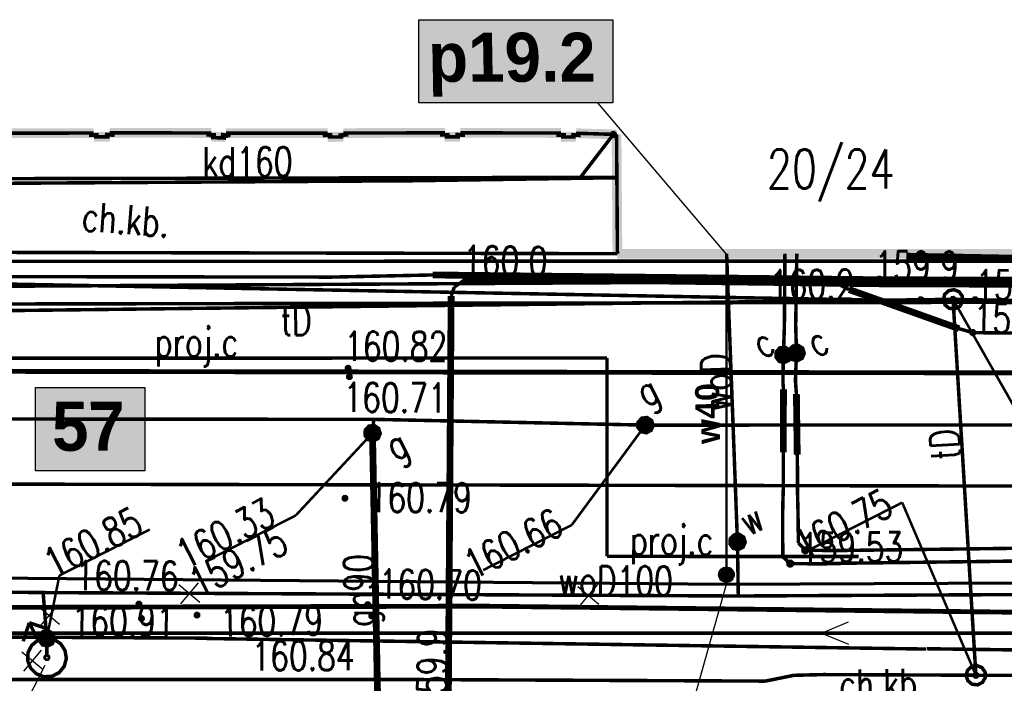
# Model space of a CAD drawing. Extents: x 0 to 7432618, y -40 to 5712028.
# Tile 126 of 165: x 7431463 to 7431488, y 5711656 to 5711673. Entities that reach past the tile are written whole.
import ezdxf
from ezdxf.enums import TextEntityAlignment as Align

# ---------------------------------------------------------------- set-up
doc = ezdxf.new("R2010")
doc.units = 0
doc.header["$MEASUREMENT"] = 0
for name, pattern in [('0', [1.5, 1, -0.5]), ('2218', [1, 0.5, -0.5]), ('3901', [0]), ('5102', [0])]:
    doc.linetypes.add(name, pattern=pattern)
for name, color, linetype in [('Dzialki', 7, 'Continuous'), ('EADTD_T_0', 7, 'Continuous'), ('EGBB_L_0', 7, 'Continuous'), ('OTK_E_T_1', 7, 'Continuous'), ('OTK_L_0', 7, 'Continuous'), ('OTK_L_1', 7, 'Continuous'), ('OTK_L_2', 7, 'Continuous'), ('OTO_L_0', 7, 'Continuous'), ('OTR_T_0', 7, 'Continuous'), ('P_SUCP_E_T_0', 7, 'Continuous'), ('P_SUCP_L_0', 7, 'Continuous'), ('rysunek', 7, 'Continuous'), ('SUC_E_T_0', 7, 'Continuous'), ('SUC_T_0', 7, 'Continuous'), ('SUCP_L_0', 7, 'Continuous'), ('SUCR_T_0', 7, 'Continuous'), ('SUEP_L_0', 7, 'Continuous'), ('SUER_T_0', 7, 'Continuous'), ('SUG_E_T_4', 7, 'Continuous'), ('SUG_T_2', 7, 'Continuous'), ('SUGP_E_T_0', 7, 'Continuous'), ('SUGP_L_0', 7, 'Continuous'), ('SUGR_T_0', 7, 'Continuous'), ('SUKP_E_T_0', 7, 'Continuous'), ('SUKP_L_0', 7, 'Continuous'), ('SUKR_T_0', 7, 'Continuous'), ('SUL_L_1', 7, 'Continuous'), ('SUP_T_0', 7, 'Continuous'), ('SUTP_E_T_0', 7, 'Continuous'), ('SUTP_L_0', 7, 'Continuous'), ('SUTR_T_0', 7, 'Continuous'), ('SUW_E_T_2', 7, 'Continuous'), ('SUW_T_2', 7, 'Continuous'), ('SUW_T_5', 7, 'Continuous'), ('SUWP_E_T_0', 7, 'Continuous'), ('SUWP_L_0', 7, 'Continuous'), ('SUWR_T_0', 7, 'Continuous'), ('Uzytki', 7, 'Continuous')]:
    doc.layers.add(name, color=color, linetype=linetype)
doc.layers.add('rura PRE', color=7, linetype='Continuous', lineweight=30, true_color=0x000000)
doc.layers.add('woda przyłącze', color=140, linetype='Continuous', lineweight=50)
doc.layers.add('woda sieć', color=150, linetype='Continuous', lineweight=70)
doc.styles.add('25', font='GOTHIC.TTF', dxfattribs={"oblique": 8, "height": 0.35})
doc.styles.add('STYL_ARIAL', font='simplex', dxfattribs={"width": 0.75, "oblique": 0.1})

# ---------------------------------------------------------------- blocks, each defined once
blk = doc.blocks.new('SUCW')
at = {"color": 0}
for radius in [0.2, 0.18, 0.16, 0.14, 0.12, 0.1, 0.08, 0.06, 0.04, 0.02]:
    blk.add_circle((0, 0), radius, dxfattribs=at)

msp = doc.modelspace()

# ---------------------------------------------------------------- hatches: boundary and pattern name
at = {"layer": 'woda sieć', "linetype": 'ByBlock'}
msp.add_hatch(color=256, dxfattribs=at).paths.add_polyline_path([(7431478.385, 5711673.239), (7431473.4, 5711673.239), (7431473.4, 5711671.1), (7431478.385, 5711671.1)])
at = {"layer": 'woda sieć', "linetype": 'ByBlock', "true_color": 0x000000}
msp.add_hatch(color=18, dxfattribs=at).paths.add_polyline_path([(7431466.355, 5711663.789), (7431463.55, 5711663.789), (7431463.55, 5711661.65), (7431466.355, 5711661.65)])

# ---------------------------------------------------------------- linework, layer by layer
at = {"layer": 'Dzialki', "color": 18, "true_color": 0x000000, "const_width": 0.09}
msp.add_lwpolyline([(7431437.615, 5711667.023), (7431505.754, 5711667.04)], dxfattribs=at)
at = {"layer": 'EGBB_L_0', "color": 18, "true_color": 0x000000, "const_width": 0.25}
for points in [[(7431462.442, 5711670.324), (7431465.045, 5711670.326)], [(7431465.045, 5711670.326), (7431465.05, 5711670.228)], [(7431465.05, 5711670.228), (7431465.453, 5711670.231)], [(7431465.453, 5711670.231), (7431465.457, 5711670.334)], [(7431465.457, 5711670.334), (7431468.064, 5711670.327)], [(7431468.064, 5711670.327), (7431468.065, 5711670.237)], [(7431468.065, 5711670.237), (7431468.431, 5711670.222)], [(7431468.431, 5711670.222), (7431468.439, 5711670.325)], [(7431468.439, 5711670.325), (7431471.051, 5711670.323)], [(7431471.051, 5711670.323), (7431471.057, 5711670.224)], [(7431471.057, 5711670.224), (7431471.459, 5711670.227)], [(7431471.454, 5711670.326), (7431474.066, 5711670.332)], [(7431471.459, 5711670.227), (7431471.454, 5711670.326)], [(7431474.066, 5711670.332), (7431474.062, 5711670.229)], [(7431474.062, 5711670.229), (7431474.456, 5711670.228)], [(7431474.456, 5711670.228), (7431474.459, 5711670.331)], [(7431474.459, 5711670.331), (7431477.053, 5711670.328)], [(7431477.053, 5711670.328), (7431477.049, 5711670.225)], [(7431477.049, 5711670.225), (7431477.43, 5711670.228)], [(7431477.43, 5711670.228), (7431477.438, 5711670.322)], [(7431477.438, 5711670.322), (7431478.476, 5711670.29)], [(7431478.476, 5711670.29), (7431478.499, 5711667.226)], [(7431478.499, 5711667.226), (7431488.973, 5711667.221)]]:
    msp.add_lwpolyline(points, dxfattribs=at)
at = {"layer": 'OTK_L_0', "color": 18, "linetype": '0', "true_color": 0x000000, "const_width": 0.09}
for points in [[(7431480.177, 5711664.175), (7431462.654, 5711664.203)], [(7431518.393, 5711664.13), (7431480.177, 5711664.175)], [(7431454.297, 5711658.116), (7431474.976, 5711658.17)], [(7431474.976, 5711658.17), (7431489.177, 5711658.009)]]:
    msp.add_lwpolyline(points, dxfattribs=at)
at = {"layer": 'OTK_L_1', "color": 18, "true_color": 0x000000, "const_width": 0.125}
for points in [[(7431480.177, 5711664.175), (7431462.654, 5711664.203)], [(7431518.393, 5711664.13), (7431480.177, 5711664.175)], [(7431454.297, 5711658.116), (7431474.976, 5711658.17)], [(7431474.976, 5711658.17), (7431489.177, 5711658.009)]]:
    msp.add_lwpolyline(points, dxfattribs=at)
at = {"layer": 'OTK_L_2', "color": 18, "linetype": '0', "true_color": 0x000000, "const_width": 0.09}
for points in [[(7431465.045, 5711670.326), (7431462.442, 5711670.324)], [(7431465.05, 5711670.228), (7431465.045, 5711670.326)], [(7431465.453, 5711670.231), (7431465.05, 5711670.228)], [(7431465.457, 5711670.334), (7431465.453, 5711670.231)], [(7431468.064, 5711670.327), (7431465.457, 5711670.334)], [(7431468.06, 5711670.212), (7431468.064, 5711670.327)], [(7431468.441, 5711670.196), (7431468.06, 5711670.212)], [(7431471.051, 5711670.323), (7431468.439, 5711670.325)], [(7431468.439, 5711670.325), (7431468.441, 5711670.196)], [(7431471.057, 5711670.224), (7431471.051, 5711670.323)], [(7431471.459, 5711670.227), (7431471.057, 5711670.224)], [(7431474.066, 5711670.332), (7431471.454, 5711670.326)], [(7431471.454, 5711670.326), (7431471.459, 5711670.227)], [(7431474.062, 5711670.229), (7431474.066, 5711670.332)], [(7431474.456, 5711670.228), (7431474.062, 5711670.229)], [(7431474.459, 5711670.331), (7431474.456, 5711670.228)], [(7431477.053, 5711670.328), (7431474.459, 5711670.331)], [(7431477.049, 5711670.225), (7431477.053, 5711670.328)], [(7431477.43, 5711670.228), (7431477.049, 5711670.225)], [(7431477.438, 5711670.322), (7431477.43, 5711670.228)], [(7431478.476, 5711670.29), (7431477.438, 5711670.322)], [(7431478.499, 5711667.226), (7431478.476, 5711670.29)], [(7431437.68, 5711667.314), (7431478.499, 5711667.226)], [(7431518.955, 5711665.405), (7431437.536, 5711666.915)], [(7431462.654, 5711664.203), (7431518.393, 5711664.13)], [(7431474.976, 5711658.17), (7431454.297, 5711658.116)], [(7431489.177, 5711658.009), (7431474.976, 5711658.17)]]:
    msp.add_lwpolyline(points, dxfattribs=at)
at = {"layer": 'OTO_L_0', "color": 18, "linetype": '3901', "true_color": 0x000000, "const_width": 0.175}
msp.add_lwpolyline([(7431485.921, 5711667.163), (7431489.312, 5711667.099)], dxfattribs=at)
at = {"layer": 'OTR_T_0', "color": 18, "true_color": 0x000000, "const_width": 0.09}
for points in [[(7431471.56, 5711664.325), (7431471.594, 5711664.327), (7431471.62, 5711664.305), (7431471.623, 5711664.271), (7431471.601, 5711664.245), (7431471.566, 5711664.242), (7431471.54, 5711664.264), (7431471.538, 5711664.299), (7431471.56, 5711664.325)], [(7431471.593, 5711664.106), (7431471.627, 5711664.109), (7431471.653, 5711664.086), (7431471.656, 5711664.052), (7431471.634, 5711664.026), (7431471.599, 5711664.023), (7431471.573, 5711664.045), (7431471.57, 5711664.08), (7431471.593, 5711664.106)], [(7431471.478, 5711660.983), (7431471.512, 5711660.986), (7431471.538, 5711660.964), (7431471.541, 5711660.929), (7431471.519, 5711660.903), (7431471.484, 5711660.9), (7431471.458, 5711660.923), (7431471.456, 5711660.957), (7431471.478, 5711660.983)], [(7431466.185, 5711658.264), (7431466.22, 5711658.267), (7431466.246, 5711658.245), (7431466.249, 5711658.21), (7431466.226, 5711658.184), (7431466.192, 5711658.181), (7431466.166, 5711658.204), (7431466.163, 5711658.238), (7431466.185, 5711658.264)], [(7431472.062, 5711658.251), (7431472.096, 5711658.253), (7431472.123, 5711658.231), (7431472.125, 5711658.197), (7431472.103, 5711658.171), (7431472.069, 5711658.168), (7431472.042, 5711658.19), (7431472.04, 5711658.225), (7431472.062, 5711658.251)], [(7431466.251, 5711657.894), (7431466.285, 5711657.896), (7431466.311, 5711657.874), (7431466.314, 5711657.84), (7431466.292, 5711657.813), (7431466.257, 5711657.811), (7431466.231, 5711657.833), (7431466.229, 5711657.867), (7431466.251, 5711657.894)], [(7431467.677, 5711657.98), (7431467.711, 5711657.983), (7431467.737, 5711657.961), (7431467.74, 5711657.926), (7431467.718, 5711657.9), (7431467.683, 5711657.898), (7431467.657, 5711657.92), (7431467.655, 5711657.954), (7431467.677, 5711657.98)], [(7431472.167, 5711657.956), (7431472.202, 5711657.959), (7431472.228, 5711657.937), (7431472.23, 5711657.902), (7431472.208, 5711657.876), (7431472.174, 5711657.874), (7431472.148, 5711657.896), (7431472.145, 5711657.93), (7431472.167, 5711657.956)]]:
    msp.add_lwpolyline(points, dxfattribs=at)
at = {"layer": 'P_SUCP_L_0', "color": 6, "linetype": '0', "true_color": 0xed00ed, "const_width": 0.09}
for points in [[(7431411.764, 5711664.529), (7431478.232, 5711664.546)], [(7431478.232, 5711664.546), (7431478.232, 5711659.449)], [(7431478.232, 5711659.449), (7431484.697, 5711659.446)]]:
    msp.add_lwpolyline(points, dxfattribs=at)
at = {"layer": 'rura PRE', "color": 1, "linetype": 'ByBlock'}
for points in [[(7431467.229, 5711658.728), (7431467.771, 5711658.273)], [(7431467.727, 5711658.771), (7431467.273, 5711658.23)], [(7431477.479, 5711658.678), (7431478.02, 5711658.223)], [(7431477.977, 5711658.721), (7431477.522, 5711658.179)], [(7431463.625, 5711658.163), (7431464.167, 5711657.708)], [(7431464.123, 5711658.206), (7431463.669, 5711657.665)], [(7431463.2, 5711656.998), (7431463.742, 5711656.543)], [(7431463.698, 5711657.042), (7431463.243, 5711656.5)]]:
    msp.add_lwpolyline(points, dxfattribs=at)
at = {"layer": 'rysunek', "linetype": 'ByBlock', "transparency": 33554676}
for points in [[(7431473.4, 5711673.239), (7431478.385, 5711673.239), (7431478.385, 5711671.1), (7431473.4, 5711671.1)], [(7431473.4, 5711673.239), (7431478.385, 5711673.239), (7431478.385, 5711671.1), (7431473.4, 5711671.1)], [(7431463.55, 5711663.789), (7431466.355, 5711663.789), (7431466.355, 5711661.65), (7431463.55, 5711661.65)], [(7431463.55, 5711663.789), (7431466.355, 5711663.789), (7431466.355, 5711661.65), (7431463.55, 5711661.65)]]:
    msp.add_lwpolyline(points, close=True, dxfattribs=at)
at = {"layer": 'rysunek', "linetype": 'ByBlock'}
for points in [[(7431481.291, 5711667.225), (7431477.997, 5711671.1)], [(7431479.701, 5711653.039), (7431481.299, 5711658.733)], [(7431460.97, 5711651.1), (7431463.799, 5711656.654)]]:
    msp.add_lwpolyline(points, dxfattribs=at)
at = {"layer": 'SUC_T_0', "color": 6, "true_color": 0xed00ed, "const_width": 0.09}
for points in [[(7431482.672, 5711664.807), (7431482.808, 5711664.824), (7431482.923, 5711664.749), (7431482.963, 5711664.618), (7431482.909, 5711664.493), (7431482.787, 5711664.43), (7431482.654, 5711664.461), (7431482.572, 5711664.57), (7431482.579, 5711664.707), (7431482.672, 5711664.807)], [(7431482.683, 5711664.785), (7431482.802, 5711664.799), (7431482.903, 5711664.734), (7431482.938, 5711664.62), (7431482.891, 5711664.51), (7431482.784, 5711664.455), (7431482.667, 5711664.482), (7431482.595, 5711664.578), (7431482.602, 5711664.697), (7431482.683, 5711664.785)], [(7431482.695, 5711664.763), (7431482.809, 5711664.772), (7431482.896, 5711664.697), (7431482.906, 5711664.583), (7431482.831, 5711664.495), (7431482.716, 5711664.486), (7431482.629, 5711664.561), (7431482.62, 5711664.675), (7431482.695, 5711664.763)], [(7431482.706, 5711664.74), (7431482.801, 5711664.748), (7431482.874, 5711664.686), (7431482.882, 5711664.59), (7431482.82, 5711664.518), (7431482.724, 5711664.51), (7431482.651, 5711664.572), (7431482.644, 5711664.668), (7431482.706, 5711664.74)], [(7431482.717, 5711664.718), (7431482.794, 5711664.724), (7431482.852, 5711664.674), (7431482.858, 5711664.598), (7431482.808, 5711664.54), (7431482.732, 5711664.534), (7431482.674, 5711664.584), (7431482.668, 5711664.66), (7431482.717, 5711664.718)], [(7431482.729, 5711664.696), (7431482.786, 5711664.7), (7431482.83, 5711664.663), (7431482.834, 5711664.606), (7431482.797, 5711664.562), (7431482.74, 5711664.558), (7431482.696, 5711664.595), (7431482.692, 5711664.652), (7431482.729, 5711664.696)], [(7431482.74, 5711664.673), (7431482.778, 5711664.677), (7431482.807, 5711664.652), (7431482.81, 5711664.613), (7431482.786, 5711664.584), (7431482.747, 5711664.581), (7431482.718, 5711664.606), (7431482.715, 5711664.644), (7431482.74, 5711664.673)], [(7431482.751, 5711664.651), (7431482.771, 5711664.653), (7431482.785, 5711664.64), (7431482.787, 5711664.621), (7431482.774, 5711664.607), (7431482.755, 5711664.605), (7431482.741, 5711664.618), (7431482.739, 5711664.637), (7431482.751, 5711664.651)], [(7431482.76, 5711664.635), (7431482.765, 5711664.636), (7431482.769, 5711664.632), (7431482.77, 5711664.627), (7431482.766, 5711664.623), (7431482.761, 5711664.622), (7431482.756, 5711664.626), (7431482.756, 5711664.631), (7431482.76, 5711664.635)], [(7431483.007, 5711664.854), (7431483.143, 5711664.871), (7431483.258, 5711664.797), (7431483.298, 5711664.666), (7431483.244, 5711664.54), (7431483.122, 5711664.478), (7431482.989, 5711664.508), (7431482.907, 5711664.618), (7431482.914, 5711664.754), (7431483.007, 5711664.854)], [(7431483.018, 5711664.832), (7431483.137, 5711664.847), (7431483.238, 5711664.782), (7431483.273, 5711664.667), (7431483.226, 5711664.557), (7431483.119, 5711664.503), (7431483.003, 5711664.529), (7431482.931, 5711664.625), (7431482.937, 5711664.745), (7431483.018, 5711664.832)], [(7431483.03, 5711664.81), (7431483.144, 5711664.819), (7431483.232, 5711664.744), (7431483.241, 5711664.63), (7431483.166, 5711664.543), (7431483.052, 5711664.533), (7431482.964, 5711664.608), (7431482.955, 5711664.723), (7431483.03, 5711664.81)], [(7431483.041, 5711664.788), (7431483.137, 5711664.795), (7431483.209, 5711664.733), (7431483.217, 5711664.638), (7431483.155, 5711664.565), (7431483.059, 5711664.557), (7431482.986, 5711664.619), (7431482.979, 5711664.715), (7431483.041, 5711664.788)], [(7431483.052, 5711664.765), (7431483.129, 5711664.771), (7431483.187, 5711664.722), (7431483.193, 5711664.645), (7431483.143, 5711664.587), (7431483.067, 5711664.581), (7431483.009, 5711664.631), (7431483.003, 5711664.707), (7431483.052, 5711664.765)], [(7431483.064, 5711664.743), (7431483.121, 5711664.747), (7431483.165, 5711664.71), (7431483.169, 5711664.653), (7431483.132, 5711664.609), (7431483.075, 5711664.605), (7431483.031, 5711664.642), (7431483.027, 5711664.699), (7431483.064, 5711664.743)], [(7431483.075, 5711664.721), (7431483.113, 5711664.724), (7431483.142, 5711664.699), (7431483.145, 5711664.661), (7431483.121, 5711664.632), (7431483.082, 5711664.629), (7431483.053, 5711664.653), (7431483.05, 5711664.692), (7431483.075, 5711664.721)], [(7431483.087, 5711664.698), (7431483.106, 5711664.7), (7431483.12, 5711664.688), (7431483.122, 5711664.668), (7431483.109, 5711664.654), (7431483.09, 5711664.652), (7431483.076, 5711664.665), (7431483.074, 5711664.684), (7431483.087, 5711664.698)], [(7431483.095, 5711664.683), (7431483.1, 5711664.683), (7431483.104, 5711664.679), (7431483.105, 5711664.674), (7431483.101, 5711664.67), (7431483.096, 5711664.669), (7431483.092, 5711664.673), (7431483.091, 5711664.678), (7431483.095, 5711664.683)]]:
    msp.add_lwpolyline(points, dxfattribs=at)
at = {"layer": 'SUCP_L_0', "color": 6, "true_color": 0xed00ed, "const_width": 0.09}
for points in [[(7431482.802, 5711667.224), (7431482.788, 5711665.372)], [(7431483.079, 5711665.396), (7431483.107, 5711667.224)], [(7431483.098, 5711664.676), (7431483.079, 5711665.396)], [(7431482.788, 5711665.372), (7431482.763, 5711664.629)], [(7431482.763, 5711664.629), (7431482.75, 5711663.927)], [(7431483.072, 5711663.956), (7431483.098, 5711664.676)], [(7431482.75, 5711663.927), (7431482.765, 5711663.743)], [(7431483.097, 5711663.621), (7431483.072, 5711663.956)], [(7431482.765, 5711663.743), (7431482.759, 5711662.124)], [(7431483.118, 5711662.06), (7431483.097, 5711663.621)], [(7431482.759, 5711662.124), (7431482.762, 5711661.261)], [(7431483.126, 5711661.582), (7431483.118, 5711662.06)], [(7431483.125, 5711661.121), (7431483.126, 5711661.582)], [(7431482.762, 5711661.261), (7431482.747, 5711660.76)], [(7431483.138, 5711660.566), (7431483.125, 5711661.121)], [(7431482.747, 5711660.76), (7431482.742, 5711660.241)], [(7431483.148, 5711659.797), (7431483.138, 5711660.566)], [(7431482.742, 5711660.241), (7431482.749, 5711659.437)], [(7431483.324, 5711659.606), (7431483.148, 5711659.797)], [(7431484.147, 5711659.599), (7431483.324, 5711659.606)], [(7431495.935, 5711659.747), (7431484.147, 5711659.599)], [(7431482.749, 5711659.437), (7431482.938, 5711659.264)], [(7431484.503, 5711659.275), (7431496.335, 5711659.423)], [(7431482.938, 5711659.264), (7431483.738, 5711659.256)], [(7431483.738, 5711659.256), (7431484.503, 5711659.275)]]:
    msp.add_lwpolyline(points, dxfattribs=at)
at = {"layer": 'SUCR_T_0', "color": 6, "true_color": 0xed00ed, "const_width": 0.09}
for points in [[(7431483.296, 5711659.662), (7431483.344, 5711659.666), (7431483.38, 5711659.635), (7431483.384, 5711659.587), (7431483.353, 5711659.551), (7431483.305, 5711659.547), (7431483.269, 5711659.578), (7431483.265, 5711659.626), (7431483.296, 5711659.662)], [(7431482.909, 5711659.319), (7431482.957, 5711659.323), (7431482.993, 5711659.292), (7431482.997, 5711659.244), (7431482.966, 5711659.208), (7431482.918, 5711659.204), (7431482.882, 5711659.235), (7431482.878, 5711659.283), (7431482.909, 5711659.319)]]:
    msp.add_lwpolyline(points, dxfattribs=at)
at = {"layer": 'SUEP_L_0', "color": 1, "true_color": 0xff0000}
for q in [(7431484.433, 5711657.764), (7431484.433, 5711657.19)]:
    msp.add_line((7431483.74, 5711657.477), q, dxfattribs=at)
at = {"layer": 'SUEP_L_0', "color": 1, "true_color": 0xff0000, "const_width": 0.09}
for points in [[(7431473.19, 5711669.1), (7431478.484, 5711669.178)], [(7431459.876, 5711669.017), (7431473.19, 5711669.1)], [(7431471.151, 5711666.625), (7431452.327, 5711666.652)], [(7431473.749, 5711666.68), (7431471.151, 5711666.625)], [(7431485.226, 5711666.557), (7431473.749, 5711666.68)], [(7431474.626, 5711666.589), (7431474.31, 5711666.372)], [(7431485.177, 5711666.454), (7431474.626, 5711666.589)], [(7431500.594, 5711666.397), (7431485.177, 5711666.454)], [(7431500.584, 5711666.504), (7431485.226, 5711666.557)], [(7431474.31, 5711666.372), (7431474.227, 5711666.138)], [(7431498.173, 5711665.994), (7431461.201, 5711665.932)], [(7431474.227, 5711666.138), (7431474.152, 5711655.427)], [(7431444.23, 5711657.476), (7431467.966, 5711657.348)], [(7431467.949, 5711657.339), (7431486.426, 5711657.068)], [(7431486.443, 5711657.076), (7431502.84, 5711656.856)], [(7431461.583, 5711656.284), (7431473.367, 5711656.284)], [(7431473.367, 5711656.284), (7431482.299, 5711656.244)], [(7431482.299, 5711656.244), (7431483.031, 5711656.393)], [(7431483.031, 5711656.393), (7431483.796, 5711656.412)], [(7431483.796, 5711656.412), (7431487.708, 5711656.395)], [(7431487.708, 5711656.395), (7431490.477, 5711656.382)]]:
    msp.add_lwpolyline(points, dxfattribs=at)
at = {"layer": 'SUEP_L_0', "color": 1, "linetype": '5102', "true_color": 0xff0000, "const_width": 0.09}
msp.add_lwpolyline([(7431489.74, 5711657.477), (7431454.141, 5711657.475)], dxfattribs=at)
at = {"layer": 'SUER_T_0', "color": 1, "true_color": 0xff0000, "const_width": 0.09}
for points in [[(7431474.598, 5711666.644), (7431474.646, 5711666.648), (7431474.682, 5711666.617), (7431474.686, 5711666.569), (7431474.655, 5711666.533), (7431474.607, 5711666.529), (7431474.571, 5711666.56), (7431474.567, 5711666.608), (7431474.598, 5711666.644)], [(7431485.197, 5711666.613), (7431485.245, 5711666.617), (7431485.281, 5711666.586), (7431485.285, 5711666.538), (7431485.254, 5711666.502), (7431485.206, 5711666.498), (7431485.17, 5711666.529), (7431485.166, 5711666.577), (7431485.197, 5711666.613)]]:
    msp.add_lwpolyline(points, dxfattribs=at)
at = {"layer": 'SUG_T_2', "color": 56, "true_color": 0x808000, "const_width": 0.09}
for points in [[(7431479.126, 5711663), (7431479.262, 5711663.017), (7431479.376, 5711662.942), (7431479.416, 5711662.812), (7431479.363, 5711662.686), (7431479.241, 5711662.624), (7431479.108, 5711662.654), (7431479.025, 5711662.764), (7431479.032, 5711662.9), (7431479.126, 5711663)], [(7431479.137, 5711662.978), (7431479.256, 5711662.993), (7431479.356, 5711662.927), (7431479.391, 5711662.813), (7431479.345, 5711662.703), (7431479.238, 5711662.648), (7431479.121, 5711662.675), (7431479.049, 5711662.771), (7431479.055, 5711662.89), (7431479.137, 5711662.978)], [(7431479.149, 5711662.956), (7431479.263, 5711662.965), (7431479.35, 5711662.89), (7431479.359, 5711662.776), (7431479.285, 5711662.688), (7431479.17, 5711662.679), (7431479.083, 5711662.754), (7431479.074, 5711662.868), (7431479.149, 5711662.956)], [(7431479.16, 5711662.933), (7431479.255, 5711662.941), (7431479.328, 5711662.879), (7431479.336, 5711662.783), (7431479.273, 5711662.711), (7431479.178, 5711662.703), (7431479.105, 5711662.765), (7431479.098, 5711662.861), (7431479.16, 5711662.933)], [(7431479.171, 5711662.911), (7431479.248, 5711662.917), (7431479.306, 5711662.867), (7431479.312, 5711662.791), (7431479.262, 5711662.733), (7431479.186, 5711662.727), (7431479.128, 5711662.777), (7431479.122, 5711662.853), (7431479.171, 5711662.911)], [(7431479.183, 5711662.889), (7431479.24, 5711662.893), (7431479.283, 5711662.856), (7431479.288, 5711662.799), (7431479.251, 5711662.755), (7431479.193, 5711662.751), (7431479.15, 5711662.788), (7431479.145, 5711662.845), (7431479.183, 5711662.889)], [(7431479.194, 5711662.867), (7431479.232, 5711662.87), (7431479.261, 5711662.845), (7431479.264, 5711662.807), (7431479.239, 5711662.777), (7431479.201, 5711662.774), (7431479.172, 5711662.799), (7431479.169, 5711662.838), (7431479.194, 5711662.867)], [(7431472.115, 5711662.795), (7431472.251, 5711662.812), (7431472.365, 5711662.737), (7431472.405, 5711662.606), (7431472.352, 5711662.48), (7431472.23, 5711662.418), (7431472.097, 5711662.449), (7431472.014, 5711662.558), (7431472.022, 5711662.695), (7431472.115, 5711662.795)], [(7431472.126, 5711662.773), (7431472.245, 5711662.787), (7431472.345, 5711662.722), (7431472.38, 5711662.608), (7431472.334, 5711662.497), (7431472.227, 5711662.443), (7431472.11, 5711662.47), (7431472.038, 5711662.566), (7431472.045, 5711662.685), (7431472.126, 5711662.773)], [(7431472.138, 5711662.75), (7431472.252, 5711662.759), (7431472.339, 5711662.685), (7431472.348, 5711662.57), (7431472.274, 5711662.483), (7431472.159, 5711662.474), (7431472.072, 5711662.549), (7431472.063, 5711662.663), (7431472.138, 5711662.75)], [(7431472.149, 5711662.728), (7431472.244, 5711662.736), (7431472.317, 5711662.674), (7431472.325, 5711662.578), (7431472.262, 5711662.505), (7431472.167, 5711662.498), (7431472.094, 5711662.56), (7431472.087, 5711662.655), (7431472.149, 5711662.728)], [(7431472.16, 5711662.706), (7431472.237, 5711662.712), (7431472.295, 5711662.662), (7431472.301, 5711662.586), (7431472.251, 5711662.528), (7431472.175, 5711662.522), (7431472.117, 5711662.571), (7431472.111, 5711662.648), (7431472.16, 5711662.706)], [(7431472.172, 5711662.684), (7431472.229, 5711662.688), (7431472.272, 5711662.651), (7431472.277, 5711662.594), (7431472.24, 5711662.55), (7431472.182, 5711662.545), (7431472.139, 5711662.583), (7431472.134, 5711662.64), (7431472.172, 5711662.684)], [(7431472.183, 5711662.661), (7431472.221, 5711662.664), (7431472.25, 5711662.639), (7431472.253, 5711662.601), (7431472.228, 5711662.572), (7431472.19, 5711662.569), (7431472.161, 5711662.594), (7431472.158, 5711662.632), (7431472.183, 5711662.661)], [(7431472.194, 5711662.639), (7431472.213, 5711662.641), (7431472.228, 5711662.628), (7431472.229, 5711662.609), (7431472.217, 5711662.594), (7431472.198, 5711662.593), (7431472.183, 5711662.605), (7431472.182, 5711662.624), (7431472.194, 5711662.639)], [(7431472.202, 5711662.623), (7431472.208, 5711662.624), (7431472.212, 5711662.62), (7431472.213, 5711662.615), (7431472.209, 5711662.61), (7431472.203, 5711662.61), (7431472.199, 5711662.614), (7431472.199, 5711662.619), (7431472.202, 5711662.623)], [(7431479.205, 5711662.844), (7431479.224, 5711662.846), (7431479.239, 5711662.833), (7431479.24, 5711662.814), (7431479.228, 5711662.8), (7431479.209, 5711662.798), (7431479.194, 5711662.811), (7431479.193, 5711662.83), (7431479.205, 5711662.844)], [(7431479.213, 5711662.828), (7431479.219, 5711662.829), (7431479.223, 5711662.825), (7431479.223, 5711662.82), (7431479.22, 5711662.816), (7431479.214, 5711662.815), (7431479.21, 5711662.819), (7431479.21, 5711662.824), (7431479.213, 5711662.828)]]:
    msp.add_lwpolyline(points, dxfattribs=at)
at = {"layer": 'SUGP_L_0', "color": 56, "true_color": 0x808000, "const_width": 0.09}
for points in [[(7431451.197, 5711662.989), (7431472.239, 5711662.97)], [(7431472.206, 5711662.617), (7431472.239, 5711662.97)], [(7431472.239, 5711662.97), (7431479.217, 5711662.822)], [(7431472.346, 5711655.382), (7431472.206, 5711662.617)], [(7431479.217, 5711662.822), (7431499.932, 5711662.827)]]:
    msp.add_lwpolyline(points, dxfattribs=at)
at = {"layer": 'SUGR_T_0', "color": 56, "true_color": 0x808000, "const_width": 0.065}
for points in [[(7431479.188, 5711662.878), (7431479.236, 5711662.881), (7431479.272, 5711662.85), (7431479.276, 5711662.803), (7431479.245, 5711662.766), (7431479.197, 5711662.763), (7431479.161, 5711662.794), (7431479.157, 5711662.841), (7431479.188, 5711662.878)], [(7431472.206, 5711662.617), (7431470.235, 5711660.501)], [(7431472.177, 5711662.672), (7431472.225, 5711662.676), (7431472.261, 5711662.645), (7431472.265, 5711662.597), (7431472.234, 5711662.561), (7431472.186, 5711662.557), (7431472.15, 5711662.588), (7431472.146, 5711662.636), (7431472.177, 5711662.672)], [(7431479.217, 5711662.822), (7431477.325, 5711660.255)], [(7431467.914, 5711659.318), (7431470.235, 5711660.501)], [(7431475.052, 5711659.097), (7431477.325, 5711660.255)]]:
    msp.add_lwpolyline(points, dxfattribs=at)
at = {"layer": 'SUKP_L_0', "color": 36, "true_color": 0x803300, "const_width": 0.09}
for points in [[(7431477.548, 5711669.187), (7431478.395, 5711670.292)], [(7431477.548, 5711669.187), (7431459.242, 5711669.147)], [(7431478.484, 5711669.186), (7431477.548, 5711669.187)], [(7431455.538, 5711661.319), (7431506.934, 5711661.221)]]:
    msp.add_lwpolyline(points, dxfattribs=at)
at = {"layer": 'SUKR_T_0', "color": 36, "true_color": 0x803300, "const_width": 0.065}
msp.add_lwpolyline([(7431478.367, 5711670.348), (7431478.414, 5711670.352), (7431478.451, 5711670.32), (7431478.455, 5711670.273), (7431478.424, 5711670.236), (7431478.376, 5711670.233), (7431478.339, 5711670.264), (7431478.336, 5711670.311), (7431478.367, 5711670.348)], dxfattribs=at)
at = {"layer": 'SUL_L_1', "color": 18, "true_color": 0x000000, "const_width": 0.175}
for points in [[(7431485.226, 5711666.557), (7431473.749, 5711666.68)], [(7431485.177, 5711666.454), (7431474.626, 5711666.589)], [(7431500.594, 5711666.397), (7431485.177, 5711666.454)], [(7431500.584, 5711666.504), (7431485.226, 5711666.557)], [(7431474.152, 5711655.427), (7431474.227, 5711666.138)], [(7431487.277, 5711665.299), (7431484.45, 5711666.305)], [(7431482.759, 5711662.124), (7431482.765, 5711663.743)], [(7431483.097, 5711663.621), (7431483.118, 5711662.06)], [(7431472.346, 5711655.382), (7431472.206, 5711662.617)]]:
    msp.add_lwpolyline(points, dxfattribs=at)
at = {"layer": 'SUP_T_0', "color": 30, "true_color": 0xff9100, "const_width": 0.09}
for points in [[(7431487.008, 5711666.276), (7431487.146, 5711666.302), (7431487.277, 5711666.249), (7431487.358, 5711666.134), (7431487.364, 5711665.993), (7431487.293, 5711665.871), (7431487.168, 5711665.807), (7431487.027, 5711665.821), (7431486.917, 5711665.909), (7431486.872, 5711666.042), (7431486.905, 5711666.179), (7431487.008, 5711666.276)], [(7431487.594, 5711656.618), (7431487.733, 5711656.644), (7431487.863, 5711656.591), (7431487.944, 5711656.476), (7431487.95, 5711656.335), (7431487.879, 5711656.213), (7431487.754, 5711656.149), (7431487.614, 5711656.163), (7431487.503, 5711656.251), (7431487.458, 5711656.384), (7431487.492, 5711656.521), (7431487.594, 5711656.618)]]:
    msp.add_lwpolyline(points, dxfattribs=at)
at = {"layer": 'SUTP_L_0', "color": 30, "true_color": 0xff9100, "const_width": 0.09}
for points in [[(7431484.034, 5711666.513), (7431456.754, 5711666.355)], [(7431484.45, 5711666.305), (7431484.034, 5711666.513)], [(7431487.277, 5711665.299), (7431484.45, 5711666.305)], [(7431487.121, 5711666.053), (7431449.75, 5711665.608)], [(7431487.121, 5711666.053), (7431487.708, 5711656.395)], [(7431498.25, 5711665.842), (7431487.121, 5711666.053)], [(7431487.631, 5711665.198), (7431487.277, 5711665.299)], [(7431506.463, 5711665.005), (7431487.631, 5711665.198)]]:
    msp.add_lwpolyline(points, dxfattribs=at)
at = {"layer": 'SUTR_T_0', "color": 30, "true_color": 0xff9100, "const_width": 0.065}
for points in [[(7431486.265, 5711666.099), (7431486.312, 5711666.102), (7431486.349, 5711666.071), (7431486.353, 5711666.024), (7431486.322, 5711665.987), (7431486.274, 5711665.984), (7431486.237, 5711666.015), (7431486.234, 5711666.062), (7431486.265, 5711666.099)], [(7431487.093, 5711666.109), (7431487.141, 5711666.112), (7431487.177, 5711666.081), (7431487.181, 5711666.034), (7431487.15, 5711665.997), (7431487.102, 5711665.993), (7431487.066, 5711666.025), (7431487.062, 5711666.072), (7431487.093, 5711666.109)], [(7431487.121, 5711666.053), (7431488.943, 5711662.851)], [(7431487.659, 5711666.098), (7431487.707, 5711666.102), (7431487.743, 5711666.071), (7431487.747, 5711666.023), (7431487.716, 5711665.986), (7431487.668, 5711665.983), (7431487.632, 5711666.014), (7431487.628, 5711666.061), (7431487.659, 5711666.098)], [(7431487.603, 5711665.254), (7431487.65, 5711665.258), (7431487.687, 5711665.226), (7431487.69, 5711665.179), (7431487.659, 5711665.142), (7431487.612, 5711665.139), (7431487.575, 5711665.17), (7431487.572, 5711665.217), (7431487.603, 5711665.254)], [(7431483.492, 5711659.649), (7431485.814, 5711660.832)], [(7431487.708, 5711656.395), (7431485.814, 5711660.832)], [(7431487.679, 5711656.451), (7431487.727, 5711656.454), (7431487.763, 5711656.423), (7431487.767, 5711656.376), (7431487.736, 5711656.339), (7431487.688, 5711656.335), (7431487.652, 5711656.367), (7431487.648, 5711656.414), (7431487.679, 5711656.451)]]:
    msp.add_lwpolyline(points, dxfattribs=at)
at = {"layer": 'SUW_T_2', "color": 5, "true_color": 0x0000ff, "const_width": 0.09}
for points in [[(7431463.388, 5711657.742), (7431463.233, 5711657.267)], [(7431463.615, 5711657.297), (7431463.388, 5711657.742)], [(7431463.388, 5711657.742), (7431463.863, 5711657.588)], [(7431463.615, 5711657.297), (7431463.815, 5711657.35), (7431464.021, 5711657.318), (7431464.195, 5711657.205), (7431464.308, 5711657.03), (7431464.341, 5711656.825), (7431464.287, 5711656.624), (7431464.156, 5711656.463), (7431463.971, 5711656.368), (7431463.763, 5711656.357), (7431463.569, 5711656.432), (7431463.422, 5711656.579), (7431463.348, 5711656.773), (7431463.359, 5711656.981), (7431463.453, 5711657.166), (7431463.615, 5711657.297)]]:
    msp.add_lwpolyline(points, dxfattribs=at)
at = {"layer": 'SUW_T_5', "color": 5, "true_color": 0x0000ff, "const_width": 0.09}
for points in [[(7431481.491, 5711660), (7431481.627, 5711660.017), (7431481.742, 5711659.943), (7431481.782, 5711659.812), (7431481.728, 5711659.686), (7431481.606, 5711659.624), (7431481.473, 5711659.655), (7431481.391, 5711659.764), (7431481.398, 5711659.9), (7431481.491, 5711660)], [(7431481.503, 5711659.978), (7431481.621, 5711659.993), (7431481.722, 5711659.928), (7431481.757, 5711659.813), (7431481.71, 5711659.703), (7431481.603, 5711659.649), (7431481.487, 5711659.675), (7431481.415, 5711659.771), (7431481.421, 5711659.891), (7431481.503, 5711659.978)], [(7431481.514, 5711659.956), (7431481.628, 5711659.965), (7431481.716, 5711659.89), (7431481.725, 5711659.776), (7431481.65, 5711659.689), (7431481.536, 5711659.68), (7431481.448, 5711659.754), (7431481.439, 5711659.869), (7431481.514, 5711659.956)], [(7431481.525, 5711659.934), (7431481.621, 5711659.941), (7431481.693, 5711659.879), (7431481.701, 5711659.784), (7431481.639, 5711659.711), (7431481.543, 5711659.703), (7431481.471, 5711659.766), (7431481.463, 5711659.861), (7431481.525, 5711659.934)], [(7431481.537, 5711659.911), (7431481.613, 5711659.917), (7431481.671, 5711659.868), (7431481.677, 5711659.791), (7431481.627, 5711659.733), (7431481.551, 5711659.727), (7431481.493, 5711659.777), (7431481.487, 5711659.853), (7431481.537, 5711659.911)], [(7431481.548, 5711659.889), (7431481.605, 5711659.894), (7431481.649, 5711659.856), (7431481.653, 5711659.799), (7431481.616, 5711659.755), (7431481.559, 5711659.751), (7431481.515, 5711659.788), (7431481.511, 5711659.845), (7431481.548, 5711659.889)], [(7431481.559, 5711659.867), (7431481.597, 5711659.87), (7431481.627, 5711659.845), (7431481.63, 5711659.807), (7431481.605, 5711659.778), (7431481.567, 5711659.775), (7431481.537, 5711659.8), (7431481.534, 5711659.838), (7431481.559, 5711659.867)], [(7431481.571, 5711659.845), (7431481.59, 5711659.846), (7431481.604, 5711659.834), (7431481.606, 5711659.815), (7431481.593, 5711659.8), (7431481.574, 5711659.798), (7431481.56, 5711659.811), (7431481.558, 5711659.83), (7431481.571, 5711659.845)], [(7431481.579, 5711659.829), (7431481.584, 5711659.829), (7431481.588, 5711659.826), (7431481.589, 5711659.82), (7431481.585, 5711659.816), (7431481.58, 5711659.815), (7431481.576, 5711659.819), (7431481.575, 5711659.824), (7431481.579, 5711659.829)], [(7431463.747, 5711657.521), (7431463.883, 5711657.538), (7431463.998, 5711657.463), (7431464.038, 5711657.333), (7431463.984, 5711657.207), (7431463.862, 5711657.145), (7431463.729, 5711657.175), (7431463.647, 5711657.285), (7431463.654, 5711657.421), (7431463.747, 5711657.521)], [(7431463.758, 5711657.499), (7431463.877, 5711657.514), (7431463.978, 5711657.448), (7431464.013, 5711657.334), (7431463.966, 5711657.224), (7431463.859, 5711657.169), (7431463.742, 5711657.196), (7431463.671, 5711657.292), (7431463.677, 5711657.411), (7431463.758, 5711657.499)], [(7431463.77, 5711657.477), (7431463.884, 5711657.486), (7431463.971, 5711657.411), (7431463.981, 5711657.297), (7431463.906, 5711657.209), (7431463.791, 5711657.2), (7431463.704, 5711657.275), (7431463.695, 5711657.389), (7431463.77, 5711657.477)], [(7431463.781, 5711657.454), (7431463.876, 5711657.462), (7431463.949, 5711657.4), (7431463.957, 5711657.304), (7431463.895, 5711657.232), (7431463.799, 5711657.224), (7431463.726, 5711657.286), (7431463.719, 5711657.382), (7431463.781, 5711657.454)], [(7431463.792, 5711657.432), (7431463.869, 5711657.438), (7431463.927, 5711657.388), (7431463.933, 5711657.312), (7431463.883, 5711657.254), (7431463.807, 5711657.248), (7431463.749, 5711657.298), (7431463.743, 5711657.374), (7431463.792, 5711657.432)], [(7431463.804, 5711657.41), (7431463.861, 5711657.414), (7431463.905, 5711657.377), (7431463.909, 5711657.32), (7431463.872, 5711657.276), (7431463.815, 5711657.272), (7431463.771, 5711657.309), (7431463.767, 5711657.366), (7431463.804, 5711657.41)], [(7431463.815, 5711657.388), (7431463.853, 5711657.391), (7431463.882, 5711657.366), (7431463.885, 5711657.328), (7431463.861, 5711657.298), (7431463.822, 5711657.295), (7431463.793, 5711657.32), (7431463.79, 5711657.359), (7431463.815, 5711657.388)], [(7431463.826, 5711657.365), (7431463.846, 5711657.367), (7431463.86, 5711657.354), (7431463.862, 5711657.335), (7431463.849, 5711657.321), (7431463.83, 5711657.319), (7431463.816, 5711657.332), (7431463.814, 5711657.351), (7431463.826, 5711657.365)], [(7431463.835, 5711657.349), (7431463.84, 5711657.35), (7431463.844, 5711657.346), (7431463.845, 5711657.341), (7431463.841, 5711657.337), (7431463.836, 5711657.336), (7431463.831, 5711657.34), (7431463.831, 5711657.345), (7431463.835, 5711657.349)]]:
    msp.add_lwpolyline(points, dxfattribs=at)
at = {"layer": 'SUWP_L_0', "color": 5, "true_color": 0x0000ff, "const_width": 0.09}
for points in [[(7431481.582, 5711659.822), (7431481.304, 5711667.225)], [(7431481.604, 5711658.431), (7431481.582, 5711659.822)], [(7431425.751, 5711658.916), (7431463.745, 5711658.519)], [(7431481.604, 5711658.431), (7431516.282, 5711658.609)], [(7431463.838, 5711657.343), (7431463.745, 5711658.519)], [(7431463.745, 5711658.519), (7431481.604, 5711658.431)], [(7431463.842, 5711656.851), (7431463.838, 5711657.343)]]:
    msp.add_lwpolyline(points, dxfattribs=at)
at = {"layer": 'SUWR_T_0', "color": 5, "true_color": 0x0000ff, "const_width": 0.065}
for points in [[(7431464.163, 5711658.958), (7431466.485, 5711660.141)], [(7431463.838, 5711657.343), (7431464.163, 5711658.958)], [(7431463.809, 5711657.399), (7431463.857, 5711657.402), (7431463.894, 5711657.371), (7431463.897, 5711657.324), (7431463.866, 5711657.287), (7431463.819, 5711657.284), (7431463.782, 5711657.315), (7431463.778, 5711657.362), (7431463.809, 5711657.399)], [(7431463.813, 5711656.907), (7431463.861, 5711656.911), (7431463.897, 5711656.88), (7431463.901, 5711656.832), (7431463.87, 5711656.795), (7431463.822, 5711656.792), (7431463.786, 5711656.823), (7431463.782, 5711656.87), (7431463.813, 5711656.907)]]:
    msp.add_lwpolyline(points, dxfattribs=at)
at = {"layer": 'Uzytki', "color": 96, "linetype": '2218', "true_color": 0x008000, "const_width": 0.09}
msp.add_lwpolyline([(7431437.615, 5711667.023), (7431516.953, 5711667.044)], dxfattribs=at)
at = {"layer": 'woda przyłącze', "linetype": 'ByBlock'}
msp.add_lwpolyline([(7431481.299, 5711658.733), (7431481.304, 5711667.225)], dxfattribs=at)
at = {"layer": 'woda sieć', "linetype": 'ByBlock'}
msp.add_lwpolyline([(7431253.428, 5711658.921), (7431256.775, 5711658.952), (7431269.72, 5711659.073), (7431283.33, 5711659.201), (7431283.833, 5711659.205), (7431292.399, 5711659.285), (7431299.63, 5711659.269), (7431306.414, 5711659.195), (7431318.176, 5711659.232), (7431324.091, 5711659.257), (7431333.577, 5711659.311), (7431340.287, 5711659.371), (7431371.118, 5711659.234), (7431374.829, 5711659.245), (7431389.323, 5711659.291), (7431403.071, 5711659.265), (7431412, 5711659.245), (7431425.45, 5711659.216), (7431481.299, 5711658.733), (7431494.576, 5711658.798), (7431515.35, 5711658.904), (7431528.247, 5711658.957), (7431555.854, 5711658.747), (7431555.854, 5711658.747)], dxfattribs=at)

# ---------------------------------------------------------------- block references
at = {"layer": 'rura PRE', "rotation": 195.5328409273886}
msp.add_blockref('SUCW', (7431481.299, 5711658.98), dxfattribs=at)

# ---------------------------------------------------------------- texts
at = {"layer": 'EADTD_T_0', "color": 18, "true_color": 0x000000, "style": 'STYL_ARIAL', "width": 0.75}
msp.add_text('20/24', height=1, rotation=359.9701, dxfattribs=at).set_placement((7431483.978, 5711668.604), align=Align.BOTTOM_CENTER)
at = {"layer": 'OTK_E_T_1', "color": 18, "true_color": 0x000000, "style": 'STYL_ARIAL', "width": 0.75}
for rotation, p in [(355.7223, (7431465.869, 5711668.108)), (0.9565, (7431485.319, 5711656.174))]:
    msp.add_text('ch.kb.', height=0.75, rotation=rotation, dxfattribs=at).set_placement(p, align=Align.MIDDLE_CENTER)
at = {"layer": 'OTR_T_0', "color": 18, "true_color": 0x000000, "style": 'STYL_ARIAL', "width": 0.75}
for s, rotation, p in [('160.82', 359.8433, (7431471.476, 5711664.251)), ('160.79', 359.8473, (7431472.106, 5711660.361)), ('160.70', 359.1954, (7431472.355, 5711658.143))]:
    msp.add_text(s, height=0.75, rotation=rotation, dxfattribs=at).set_placement(p, align=Align.BOTTOM_LEFT)
for s, rotation, p in [('160.71', 359.6063, (7431471.463, 5711663.912)), ('160.79', 1.112, (7431468.28, 5711658.135)), ('160.84', 0.1848, (7431469.095, 5711657.266))]:
    msp.add_text(s, height=0.75, rotation=rotation, dxfattribs=at).set_placement(p, align=Align.TOP_LEFT)
msp.add_text('160.76', height=0.75, rotation=359.6422, dxfattribs=at).set_placement((7431467.221, 5711658.344), align=Align.BOTTOM_RIGHT)
msp.add_text('160.91', height=0.75, rotation=359.5087, dxfattribs=at).set_placement((7431467.13, 5711658.148), align=Align.TOP_RIGHT)
at = {"layer": 'P_SUCP_E_T_0', "color": 6, "true_color": 0xed00ed, "style": 'STYL_ARIAL', "width": 0.75}
for rotation, p in [(0.0152, (7431467.689, 5711664.956)), (359.7382, (7431479.895, 5711659.868))]:
    msp.add_text('proj.c', height=0.75, rotation=rotation, dxfattribs=at).set_placement(p, align=Align.MIDDLE_CENTER)
at = {"layer": 'SUC_E_T_0', "color": 6, "true_color": 0xed00ed, "style": 'STYL_ARIAL', "width": 0.75}
for p in [(7431483.632, 5711664.974), (7431482.239, 5711664.944)]:
    msp.add_text('c', height=0.75, rotation=27, dxfattribs=at).set_placement(p, align=Align.MIDDLE_CENTER)
at = {"layer": 'SUCR_T_0', "color": 6, "true_color": 0xed00ed, "style": 'STYL_ARIAL', "width": 0.75}
msp.add_text('159.53', height=0.75, rotation=0.5692, dxfattribs=at).set_placement((7431483.191, 5711659.671), align=Align.MIDDLE_LEFT)
at = {"layer": 'SUER_T_0', "color": 1, "true_color": 0xff0000, "style": 'STYL_ARIAL', "width": 0.75}
for s, rotation, p in [('160.0', 359.009, (7431474.532, 5711667.059)), ('159.9', 359.801, (7431485.103, 5711666.916)), ('159.9', 89.604, (7431473.729, 5711655.431))]:
    msp.add_text(s, height=0.75, rotation=rotation, dxfattribs=at).set_placement(p, align=Align.MIDDLE_LEFT)
at = {"layer": 'SUG_E_T_4', "color": 56, "true_color": 0x808000, "style": 'STYL_ARIAL', "width": 0.75}
msp.add_text('g', height=0.75, rotation=27, dxfattribs=at).set_placement((7431479.331, 5711663.074), align=Align.BOTTOM_LEFT)
msp.add_text('g', height=0.75, rotation=27, dxfattribs=at).set_placement((7431472.616, 5711662.223), align=Align.MIDDLE_LEFT)
at = {"layer": 'SUGP_E_T_0', "color": 56, "true_color": 0x808000, "style": 'STYL_ARIAL', "width": 0.75}
msp.add_text('gn90', height=0.75, rotation=91.107, dxfattribs=at).set_placement((7431471.858, 5711658.572), align=Align.MIDDLE_CENTER)
at = {"layer": 'SUGR_T_0', "color": 56, "true_color": 0x808000, "style": 'STYL_ARIAL', "width": 0.75}
for s, p in [('160.33', (7431467.073, 5711659.772)), ('159.75', (7431467.402, 5711659.049))]:
    msp.add_text(s, height=0.75, rotation=27, dxfattribs=at).set_placement(p, align=Align.TOP_LEFT)
msp.add_text('160.66', height=0.75, rotation=27, dxfattribs=at).set_placement((7431477.001, 5711660.378), align=Align.MIDDLE_RIGHT)
at = {"layer": 'SUKP_E_T_0', "color": 36, "true_color": 0x803300, "style": 'STYL_ARIAL', "width": 0.75}
msp.add_text('kd160', height=0.75, rotation=0.1256, dxfattribs=at).set_placement((7431468.994, 5711669.588), align=Align.MIDDLE_CENTER)
at = {"layer": 'SUTP_E_T_0', "color": 30, "true_color": 0xff9100, "style": 'STYL_ARIAL', "width": 0.75}
for rotation, p in [(0.6818, (7431470.246, 5711665.509)), (93.4734, (7431486.914, 5711662.325))]:
    msp.add_text('tD', height=0.75, rotation=rotation, dxfattribs=at).set_placement(p, align=Align.MIDDLE_CENTER)
at = {"layer": 'SUTR_T_0', "color": 30, "true_color": 0xff9100, "style": 'STYL_ARIAL', "width": 0.75}
for s, rotation, p in [('160.2', 0.414, (7431484.583, 5711666.444)), ('160.75', 27, (7431485.474, 5711660.879))]:
    msp.add_text(s, height=0.75, rotation=rotation, dxfattribs=at).set_placement(p, align=Align.MIDDLE_RIGHT)
for s, rotation, p in [('158.2', 358.9154, (7431487.694, 5711666.437)), ('159.7', 359.6531, (7431487.65, 5711665.57))]:
    msp.add_text(s, height=0.75, rotation=rotation, dxfattribs=at).set_placement(p, align=Align.MIDDLE_LEFT)
at = {"layer": 'SUW_E_T_2', "color": 5, "true_color": 0x0000ff, "style": 'STYL_ARIAL', "width": 0.75}
msp.add_text('w', height=0.75, rotation=27, dxfattribs=at).set_placement((7431481.971, 5711659.752), align=Align.BOTTOM_LEFT)
at = {"layer": 'SUWP_E_T_0', "color": 5, "true_color": 0x0000ff, "style": 'STYL_ARIAL', "width": 0.75}
for s, rotation, p in [('woD', 92.0468, (7431481.041, 5711663.919)), ('woD100', 359.721, (7431478.453, 5711658.822))]:
    msp.add_text(s, height=0.75, rotation=rotation, dxfattribs=at).set_placement(p, align=Align.MIDDLE_CENTER)
at = {"layer": 'SUWR_T_0', "color": 5, "true_color": 0x0000ff, "style": 'STYL_ARIAL', "width": 0.75}
msp.add_text('160.85', height=0.75, rotation=27, dxfattribs=at).set_placement((7431464.115, 5711658.676), align=Align.BOTTOM_LEFT)
at = {"layer": 'woda przyłącze', "color": 0, "char_height": 1.26, "attachment_point": 1, "style": '25'}
for s, insert in [('\\fCentury Gothic|b1|i0;\\Q-1;p19.2', (7431473.643, 5711672.904)), ('\\C3;\\fCentury Gothic|b1|i0;\\Q-1;57', (7431463.981, 5711663.421))]:
    msp.add_mtext_dynamic_manual_height_columns(s, width=15.63873, gutter_width=5, heights=[0], dxfattribs=dict(at, insert=insert))
at = {"layer": 'woda przyłącze', "insert": (7431480.519, 5711662.34), "char_height": 0.6174, "attachment_point": 1, "rotation": 91.0398, "style": '25'}
msp.add_mtext_dynamic_manual_height_columns('\\fCentury Gothic|b1|i0;\\Q-1;w40', width=7.66298, gutter_width=5, heights=[0], dxfattribs=at)

doc.saveas('drawing.dxf')
